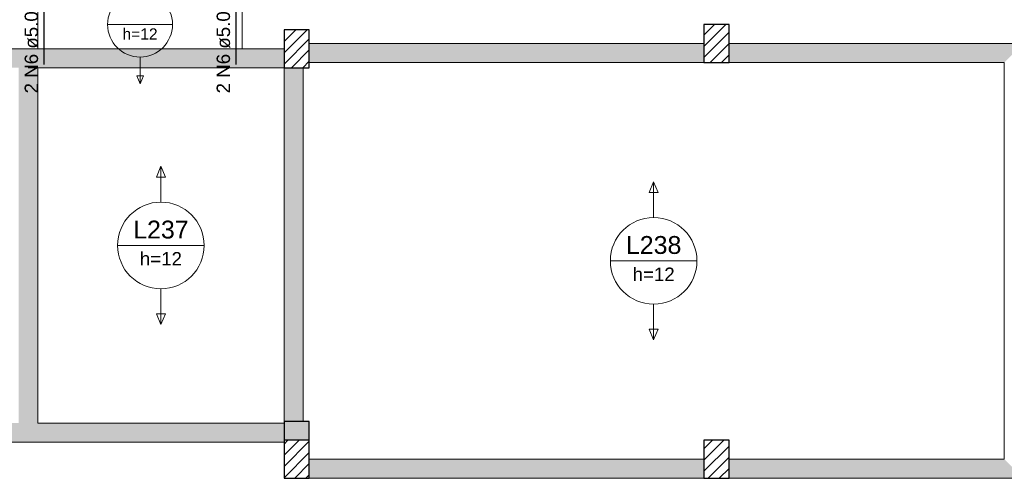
# Model space of a CAD drawing. Header units: millimetres. Extents: x 0 to 84.1, y 0 to 59.4.
# Tile 3 of 9: x 11.5 to 27.1, y 14.4 to 21.7. Entities that reach past the tile are written whole.
import ezdxf

# ---------------------------------------------------------------- set-up
doc = ezdxf.new("R2010")
doc.units = ezdxf.units.MM
doc.header["$MEASUREMENT"] = 0
doc.linetypes.add('NULL', pattern=[0])
for name, color, linetype, lineweight in [('Descrição da armadura', 7, 'Continuous', 0), ('DT-Armadura positiva', 2, 'Continuous', 30), ('DT-Hachura pilar em laje', 252, 'Continuous', 5), ('DT-Hachura viga em laje', 254, 'Continuous', 5), ('DT-Textos', 7, 'Continuous', 5), ('FO-Hachura pilar que morre', 106, 'Continuous', 5), ('FO-Hachura pilar que passa', 19, 'Continuous', 5), ('FO-Pilares', 4, 'Continuous', 30), ('FO-Vigas', 1, 'Continuous', 20)]:
    doc.layers.add(name, color=color, linetype=linetype, lineweight=lineweight)
doc.styles.add('Arial', font='txt')

msp = doc.modelspace()

# ---------------------------------------------------------------- hatches: boundary and pattern name
at = {"layer": 'DT-Hachura pilar em laje', "linetype": 'Continuous'}
h = msp.add_hatch(dxfattribs=at)
h.set_pattern_fill('ANSI31', color=252, style=0)
h.paths.add_polyline_path([(15.686, 20.931), (15.886, 20.931), (16.086, 20.931), (16.086, 21.231), (16.086, 21.531), (15.886, 21.531), (15.686, 21.531), (15.686, 21.231)])
h = msp.add_hatch(dxfattribs=at)
h.set_pattern_fill('ANSI31', color=252, style=0)
h.paths.add_polyline_path([(22.328, 21.014), (22.528, 21.014), (22.728, 21.014), (22.728, 21.314), (22.728, 21.614), (22.528, 21.614), (22.328, 21.614), (22.328, 21.314)])
h = msp.add_hatch(dxfattribs=at)
h.set_pattern_fill('ANSI31', color=252, style=0)
h.paths.add_polyline_path([(22.328, 14.44), (22.528, 14.44), (22.728, 14.44), (22.728, 14.74), (22.728, 15.04), (22.528, 15.04), (22.328, 15.04), (22.328, 14.74)])
at = {"layer": 'DT-Hachura viga em laje', "linetype": 'Continuous'}
for points in [[(11.64, 21.081), (11.64, 21.081), (11.64, 21.231), (3.543, 21.231), (3.393, 21.081), (3.543, 20.932), (11.49, 20.932), (11.64, 21.081)], [(11.79, 21.231), (11.79, 21.231), (11.64, 21.231), (11.64, 20.931), (11.79, 20.931), (11.79, 21.231)], [(15.027, 21.231), (15.027, 21.231), (11.79, 21.231), (11.79, 20.931), (15.027, 20.931), (15.027, 21.231)], [(15.687, 21.231), (15.687, 21.231), (15.027, 21.231), (15.027, 20.931), (15.687, 20.931), (15.687, 21.231)], [(21.557, 21.315), (21.557, 21.315), (16.087, 21.315), (16.087, 21.015), (21.557, 21.015), (21.557, 21.315)], [(22.328, 21.315), (22.328, 21.315), (21.557, 21.315), (21.557, 21.015), (22.328, 21.015), (22.328, 21.315)], [(27.23, 21.165), (27.23, 21.165), (27.23, 21.315), (22.728, 21.315), (22.728, 21.015), (27.081, 21.015), (27.23, 21.165)], [(11.79, 15.312), (11.79, 15.312), (11.79, 20.931), (11.64, 21.081), (11.49, 20.932), (11.49, 15.312), (11.64, 15.162), (11.79, 15.312)], [(15.986, 20.931), (15.986, 20.931), (15.687, 20.931), (15.687, 15.34), (15.986, 15.34), (15.986, 20.931)], [(11.64, 15.162), (11.64, 15.162), (11.49, 15.312), (4.147, 15.312), (4.147, 15.012), (11.64, 15.012), (11.64, 15.162)], [(15.687, 15.312), (15.687, 15.312), (11.79, 15.312), (11.64, 15.162), (11.64, 15.012), (15.687, 15.012), (15.687, 15.312)], [(22.328, 14.74), (22.328, 14.74), (16.087, 14.74), (16.087, 14.44), (22.328, 14.44), (22.328, 14.74)], [(27.081, 14.74), (27.081, 14.74), (22.728, 14.74), (22.728, 14.44), (27.38, 14.44), (27.081, 14.74)]]:
    msp.add_hatch(color=254, dxfattribs=at).paths.add_polyline_path(points)
at = {"layer": 'FO-Hachura pilar que morre', "linetype": 'Continuous'}
msp.add_hatch(color=106, dxfattribs=at).paths.add_polyline_path([(16.086, 15.34), (15.687, 15.34), (15.687, 15.04), (16.086, 15.04), (16.086, 15.34)])
at = {"layer": 'FO-Hachura pilar que passa', "linetype": 'Continuous'}
h = msp.add_hatch(dxfattribs=at)
h.set_pattern_fill('ANSI31', color=19, style=0)
h.paths.add_polyline_path([(16.086, 15.04), (15.687, 15.04), (15.687, 14.44), (16.086, 14.44), (16.086, 15.04)])

# ---------------------------------------------------------------- linework, layer by layer
at = {"layer": 'DT-Armadura positiva'}
for points in [[(11.89, 20.981), (11.89, 22.248)], [(14.926, 20.981), (14.926, 22.248)]]:
    msp.add_lwpolyline(points, dxfattribs=at)
at = {"layer": 'DT-Textos'}
for p, q in [((12.894, 21.614), (13.922, 21.614)), ((13.461, 20.804), (13.355, 20.804)), ((13.355, 20.804), (13.408, 20.676)), ((13.408, 20.676), (13.461, 20.804)), ((13.738, 19.372), (13.667, 19.202)), ((13.809, 19.202), (13.738, 19.372)), ((13.667, 19.202), (13.809, 19.202)), ((21.533, 19.127), (21.463, 18.958)), ((21.604, 18.958), (21.533, 19.127)), ((21.463, 18.958), (21.604, 18.958)), ((13.053, 18.121), (14.423, 18.121)), ((20.848, 17.877), (22.219, 17.877)), ((13.809, 17.041), (13.667, 17.041)), ((13.667, 17.041), (13.738, 16.871)), ((13.738, 16.871), (13.809, 17.041)), ((21.604, 16.796), (21.463, 16.796)), ((21.463, 16.796), (21.533, 16.627)), ((21.533, 16.627), (21.604, 16.796))]:
    msp.add_line(p, q, dxfattribs=at)
for points in [[(13.408, 21.1), (13.408, 20.676)], [(13.738, 18.807), (13.738, 19.372)], [(21.533, 18.562), (21.533, 19.127)], [(13.738, 17.436), (13.738, 16.871)], [(21.533, 17.192), (21.533, 16.627)]]:
    msp.add_lwpolyline(points, dxfattribs=at)
for centre, radius in [((13.408, 21.614), 0.514), ((13.738, 18.121), 0.685), ((21.533, 17.877), 0.685)]:
    msp.add_circle(centre, radius, dxfattribs=at)
at = {"layer": 'FO-Pilares'}
msp.add_line((16.086, 15.04), (15.686, 15.04), dxfattribs=at)
for points in [[(15.686, 20.931), (15.886, 20.931), (16.086, 20.931), (16.086, 21.231), (16.086, 21.531), (15.886, 21.531), (15.686, 21.531), (15.686, 21.231), (15.686, 20.931)], [(22.328, 21.014), (22.528, 21.014), (22.728, 21.014), (22.728, 21.314), (22.728, 21.614), (22.528, 21.614), (22.328, 21.614), (22.328, 21.314), (22.328, 21.014)], [(15.687, 15.34), (15.687, 14.44), (16.086, 14.44), (16.086, 15.34), (15.687, 15.34)], [(22.328, 14.44), (22.528, 14.44), (22.728, 14.44), (22.728, 14.74), (22.728, 15.04), (22.528, 15.04), (22.328, 15.04), (22.328, 14.74), (22.328, 14.44)]]:
    msp.add_lwpolyline(points, close=True, dxfattribs=at)
at = {"layer": 'FO-Vigas'}
for p, q in [((11.79, 21.231), (11.79, 21.998)), ((15.026, 21.231), (15.026, 21.998)), ((3.543, 21.231), (11.64, 21.231)), ((11.64, 21.231), (11.79, 21.231)), ((11.79, 21.231), (15.026, 21.231)), ((15.026, 21.231), (15.686, 21.231)), ((16.086, 21.314), (21.556, 21.314)), ((21.556, 21.314), (22.328, 21.314)), ((22.728, 21.314), (27.23, 21.314)), ((11.64, 20.931), (11.79, 20.931)), ((11.79, 15.312), (11.79, 20.931)), ((11.79, 20.931), (15.026, 20.931)), ((15.026, 20.931), (15.686, 20.931)), ((15.686, 15.34), (15.686, 20.931)), ((15.986, 15.34), (15.986, 20.931)), ((16.086, 21.014), (21.556, 21.014)), ((21.556, 21.014), (22.328, 21.014)), ((22.728, 21.014), (27.08, 21.014)), ((27.08, 17.866), (27.08, 21.014)), ((27.08, 14.74), (27.08, 17.866)), ((11.79, 15.312), (15.687, 15.312)), ((4.147, 15.012), (11.64, 15.012)), ((11.64, 15.012), (15.686, 15.012)), ((16.086, 14.74), (22.328, 14.74)), ((22.728, 14.74), (27.08, 14.74)), ((16.086, 14.44), (22.328, 14.44)), ((22.728, 14.44), (27.38, 14.44))]:
    msp.add_line(p, q, dxfattribs=at)

# ---------------------------------------------------------------- texts
at = {"layer": 'Descrição da armadura', "linetype": 'NULL', "char_height": 0.2118, "width": 4.27184, "attachment_point": 8, "rotation": 90.0002, "line_spacing_factor": 0.9, "style": 'Arial'}
for insert in [(11.8, 21.614), (14.837, 21.614)]:
    msp.add_mtext('2 N6 ø5.0  C=63', dxfattribs=dict(at, insert=insert))
at = {"layer": 'DT-Textos', "linetype": 'NULL', "attachment_point": 8, "line_spacing_factor": 0.798, "style": 'Arial'}
for s, insert, char_height, width in [('h=12', (13.408, 21.376), 0.1765, 1.12622), ('L237', (13.738, 18.227), 0.2824, 1.7352), ('L238', (21.533, 17.983), 0.2824, 1.7352), ('h=12', (13.738, 17.804), 0.2118, 1.30642), ('h=12', (21.533, 17.559), 0.2118, 1.30642)]:
    msp.add_mtext(s, dxfattribs=dict(at, insert=insert, char_height=char_height, width=width))

doc.saveas('drawing.dxf')
